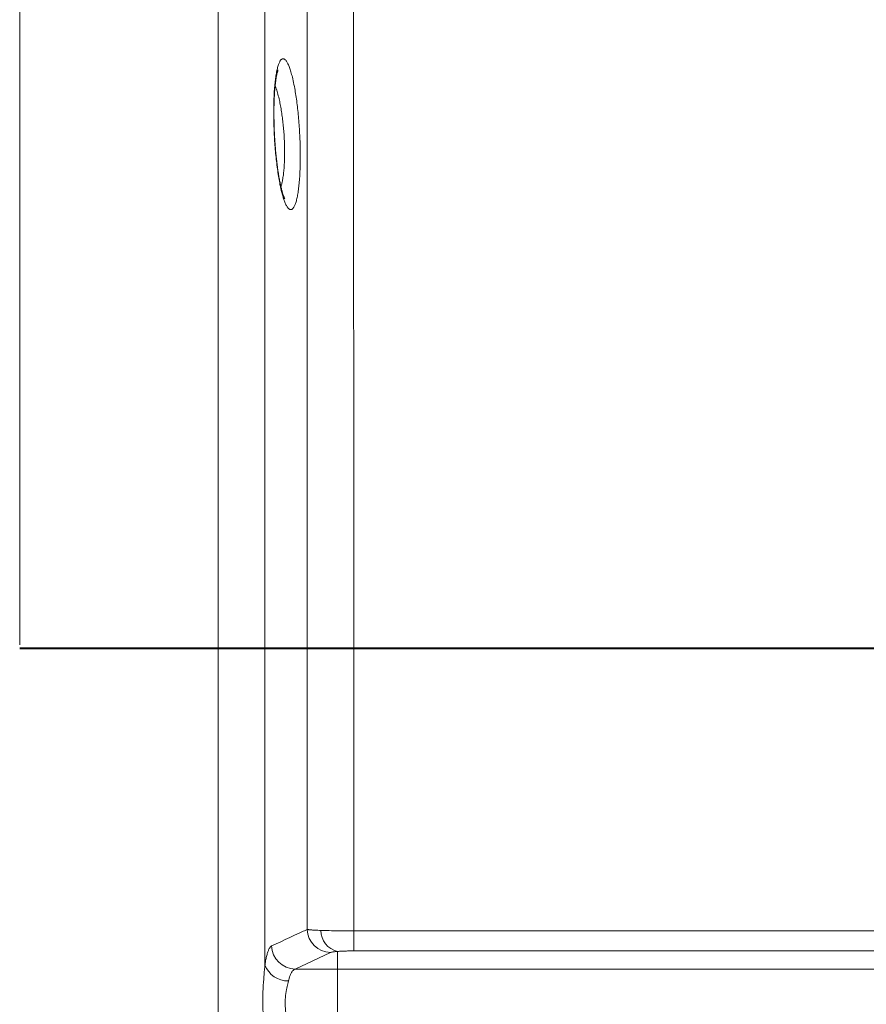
# Model space of a CAD drawing. Extents: x 193 to 943, y 26 to 526.
# Tile 225 of 256: x 408.32 to 413.64, y 108.8 to 115.01. Entities that reach past the tile are written whole.
import ezdxf
from ezdxf.lldxf.tags import DXFTag

# ---------------------------------------------------------------- set-up
doc = ezdxf.new("R2010")
doc.units = 0
doc.layers.get('0').update_dxf_attribs({"lineweight": 25})
doc.layers.add('KG4_HLS_S_____ZEICHNEN_LEER', color=7, linetype='Punkte_Nova', lineweight=40, true_color=0xadadad)
doc.layers.add('KG4_HLS_SYA', color=7, linetype='Continuous', lineweight=25)
tags = doc.linetypes.add('Punkte_Nova', pattern=[4.8, 0.4, 0.2, -4, 0.2]).pattern_tags.tags
tags[10:11] = [DXFTag(74, 4), DXFTag(75, 0), DXFTag(340, '0'), DXFTag(46, 0.0), DXFTag(50, 0.0), DXFTag(44, 0.0), DXFTag(45, 0.0)]
tags[8:9] = [DXFTag(74, 4), DXFTag(75, 0), DXFTag(340, '0'), DXFTag(46, 0.0), DXFTag(50, 0.0), DXFTag(44, 0.0), DXFTag(45, 0.0)]
tags[6:7] = [DXFTag(74, 4), DXFTag(75, 0), DXFTag(340, '0'), DXFTag(46, 0.0), DXFTag(50, 0.0), DXFTag(44, 0.0), DXFTag(45, 0.0)]
tags[4:5] = [DXFTag(74, 4), DXFTag(75, 0), DXFTag(340, '0'), DXFTag(46, 0.0), DXFTag(50, 0.0), DXFTag(44, 0.0), DXFTag(45, 0.0)]

# ---------------------------------------------------------------- blocks, each defined once
blk = doc.blocks.new('Spline-A069HVPK7N', base_point=(409.9163, 113.8769))
at = {"color": 0, "lineweight": -2}
for p, q in [((409.9388, 114.6778), (409.9381, 114.6756)), ((409.9393, 114.6797), (409.9388, 114.6778)), ((409.9399, 114.6814), (409.9393, 114.6797)), ((409.9404, 114.6829), (409.9399, 114.6814)), ((409.9408, 114.6843), (409.9404, 114.6829)), ((409.9412, 114.6855), (409.9408, 114.6843)), ((409.9416, 114.6864), (409.9412, 114.6855)), ((409.9418, 114.6869), (409.9416, 114.6864)), ((409.942, 114.6874), (409.9418, 114.6869)), ((409.9421, 114.6877), (409.942, 114.6874)), ((409.9422, 114.688), (409.9421, 114.6877)), ((409.9423, 114.6882), (409.9422, 114.688)), ((409.9424, 114.6883), (409.9423, 114.6882)), ((409.9272, 114.6177), (409.9265, 114.6122)), ((409.9279, 114.6231), (409.9272, 114.6177)), ((409.9287, 114.6284), (409.9279, 114.6231)), ((409.9295, 114.6335), (409.9287, 114.6284)), ((409.9302, 114.6384), (409.9295, 114.6335)), ((409.931, 114.6427), (409.9302, 114.6384)), ((409.9317, 114.647), (409.931, 114.6427)), ((409.9325, 114.651), (409.9317, 114.647)), ((409.9333, 114.6549), (409.9325, 114.651)), ((409.934, 114.6586), (409.9333, 114.6549)), ((409.9348, 114.6621), (409.934, 114.6586)), ((409.9355, 114.6651), (409.9348, 114.6621)), ((409.9361, 114.6679), (409.9355, 114.6651)), ((409.9368, 114.6706), (409.9361, 114.6679)), ((409.9375, 114.6732), (409.9368, 114.6706)), ((409.9381, 114.6756), (409.9375, 114.6732)), ((409.9208, 114.5538), (409.9203, 114.5464)), ((409.9213, 114.5611), (409.9208, 114.5538)), ((409.9219, 114.5683), (409.9213, 114.5611)), ((409.9225, 114.575), (409.9219, 114.5683)), ((409.9231, 114.5816), (409.9225, 114.575)), ((409.9237, 114.588), (409.9231, 114.5816)), ((409.9244, 114.5943), (409.9237, 114.588)), ((409.9251, 114.6004), (409.9244, 114.5943)), ((409.9258, 114.6064), (409.9251, 114.6004)), ((409.9265, 114.6122), (409.9258, 114.6064)), ((409.9178, 114.4989), (409.9175, 114.4906)), ((409.9181, 114.5072), (409.9178, 114.4989)), ((409.9185, 114.5154), (409.9181, 114.5072)), ((409.9189, 114.5234), (409.9185, 114.5154)), ((409.9193, 114.5312), (409.9189, 114.5234)), ((409.9198, 114.5389), (409.9193, 114.5312)), ((409.9203, 114.5464), (409.9198, 114.5389)), ((409.9164, 114.4381), (409.9163, 114.4291)), ((409.9163, 114.4291), (409.9163, 114.42)), ((409.9165, 114.4471), (409.9164, 114.4381)), ((409.9166, 114.456), (409.9165, 114.4471)), ((409.9168, 114.4648), (409.9166, 114.456)), ((409.917, 114.4735), (409.9168, 114.4648)), ((409.9172, 114.4821), (409.917, 114.4735)), ((409.9175, 114.4906), (409.9172, 114.4821)), ((409.9163, 114.42), (409.9163, 114.4107)), ((409.9163, 114.4107), (409.9163, 114.4013)), ((409.9163, 114.4013), (409.9164, 114.3919)), ((409.9164, 114.3919), (409.9165, 114.3825)), ((409.9165, 114.3825), (409.9167, 114.373)), ((409.9167, 114.373), (409.9168, 114.3634)), ((409.9168, 114.3634), (409.9171, 114.3538)), ((409.9171, 114.3538), (409.9173, 114.3442)), ((409.9173, 114.3442), (409.9176, 114.3345)), ((409.9176, 114.3345), (409.9179, 114.3248)), ((409.9179, 114.3248), (409.9183, 114.3151)), ((409.9183, 114.3151), (409.9187, 114.3054)), ((409.9187, 114.3054), (409.9191, 114.2956)), ((409.9191, 114.2956), (409.9196, 114.2858)), ((409.9196, 114.2858), (409.9201, 114.276)), ((409.9201, 114.276), (409.9206, 114.2663)), ((409.9206, 114.2663), (409.9212, 114.2565)), ((409.9212, 114.2565), (409.9218, 114.2467)), ((409.9218, 114.2467), (409.9225, 114.237)), ((409.9225, 114.237), (409.9231, 114.2274)), ((409.9231, 114.2274), (409.9238, 114.2177)), ((409.9238, 114.2177), (409.9246, 114.2081)), ((409.9246, 114.2081), (409.9253, 114.1986)), ((409.9253, 114.1986), (409.9261, 114.1891)), ((409.9261, 114.1891), (409.927, 114.1796)), ((409.927, 114.1796), (409.9278, 114.1701)), ((409.9278, 114.1701), (409.9287, 114.1607)), ((409.9287, 114.1607), (409.9297, 114.1514)), ((409.9297, 114.1514), (409.9306, 114.1422)), ((409.9306, 114.1422), (409.9316, 114.133)), ((409.9316, 114.133), (409.9326, 114.1239)), ((409.9326, 114.1239), (409.9336, 114.1148)), ((409.9336, 114.1148), (409.9347, 114.1059)), ((409.9347, 114.1059), (409.9358, 114.097)), ((409.9358, 114.097), (409.9369, 114.0883)), ((409.9369, 114.0883), (409.9381, 114.0796)), ((409.9381, 114.0796), (409.9392, 114.0711)), ((409.9392, 114.0711), (409.9404, 114.0627)), ((409.9404, 114.0627), (409.9416, 114.0545)), ((409.9416, 114.0545), (409.9428, 114.0463)), ((409.9428, 114.0463), (409.9441, 114.0383)), ((409.9441, 114.0383), (409.9454, 114.0304)), ((409.9454, 114.0304), (409.9467, 114.0226)), ((409.9467, 114.0226), (409.948, 114.0149)), ((409.948, 114.0149), (409.9493, 114.0073)), ((409.9493, 114.0073), (409.9506, 113.9999)), ((409.9506, 113.9999), (409.952, 113.9927)), ((409.952, 113.9927), (409.9534, 113.9856)), ((409.9534, 113.9856), (409.9538, 113.9836)), ((409.9538, 113.9836), (409.9542, 113.9816)), ((409.9542, 113.9816), (409.9546, 113.9795)), ((409.9546, 113.9795), (409.955, 113.9776)), ((409.955, 113.9776), (409.9554, 113.9756)), ((409.9554, 113.9756), (409.9558, 113.9736)), ((409.9558, 113.9736), (409.9566, 113.9701)), ((409.9566, 113.9701), (409.9573, 113.9667)), ((409.9573, 113.9667), (409.958, 113.9633)), ((409.958, 113.9633), (409.9588, 113.96)), ((409.9588, 113.96), (409.9595, 113.9567)), ((409.9595, 113.9567), (409.9603, 113.9534)), ((409.9603, 113.9534), (409.9616, 113.9475)), ((409.9616, 113.9475), (409.963, 113.9418)), ((409.963, 113.9418), (409.9644, 113.9363)), ((409.9644, 113.9363), (409.9658, 113.931)), ((409.9658, 113.931), (409.9672, 113.9258)), ((409.9672, 113.9258), (409.9686, 113.9209)), ((409.9686, 113.9209), (409.9698, 113.9168)), ((409.9698, 113.9168), (409.9709, 113.9129)), ((409.9709, 113.9129), (409.9721, 113.9091)), ((409.9721, 113.9091), (409.9732, 113.9056)), ((409.9732, 113.9056), (409.9743, 113.9022)), ((409.9743, 113.9022), (409.9754, 113.8989)), ((409.9754, 113.8989), (409.9764, 113.8961)), ((409.9764, 113.8961), (409.9774, 113.8935)), ((409.9774, 113.8935), (409.9783, 113.891)), ((409.9783, 113.891), (409.9792, 113.8886)), ((409.9792, 113.8886), (409.9801, 113.8865)), ((409.9801, 113.8865), (409.981, 113.8845)), ((409.981, 113.8845), (409.9817, 113.8828)), ((409.9817, 113.8828), (409.9824, 113.8813)), ((409.9824, 113.8813), (409.983, 113.88)), ((409.983, 113.88), (409.9836, 113.8788)), ((409.9836, 113.8788), (409.984, 113.878)), ((409.984, 113.878), (409.9843, 113.8774)), ((409.9843, 113.8774), (409.9845, 113.8771)), ((409.9845, 113.8771), (409.9845, 113.877)), ((409.9845, 113.877), (409.9846, 113.8769)), ((409.9846, 113.8769), (409.9846, 113.8769)), ((409.9846, 113.8769), (409.9846, 113.8769)), ((409.9846, 113.8769), (409.9846, 113.8769)), ((409.9846, 113.8769), (409.9846, 113.8769)), ((409.9846, 113.8769), (409.9846, 113.8769)), ((409.9846, 113.8769), (409.9846, 113.8769)), ((409.9846, 113.8769), (409.9846, 113.8769)), ((409.9846, 113.8769), (409.9846, 113.8769)), ((409.9846, 113.8769), (409.9846, 113.8769)), ((409.9846, 113.8769), (409.9846, 113.8769)), ((409.9846, 113.8769), (409.9846, 113.8769)), ((409.9846, 113.8769), (409.9846, 113.8769)), ((409.9846, 113.8769), (409.9846, 113.8769)), ((409.9846, 113.8769), (409.9846, 113.8769)), ((409.9846, 113.8769), (409.9846, 113.8769))]:
    blk.add_line(p, q, dxfattribs=at)
blk = doc.blocks.new('Spline-A069HYJS7N', base_point=(409.8462, 108.583))
at = {"color": 0, "lineweight": -2}
for p, q in [((409.8585, 109.0362), (409.8571, 109.0215)), ((409.8599, 109.0509), (409.8585, 109.0362)), ((409.8531, 108.9766), (409.8518, 108.9612)), ((409.8543, 108.9918), (409.8531, 108.9766)), ((409.8557, 109.0067), (409.8543, 108.9918)), ((409.8571, 109.0215), (409.8557, 109.0067)), ((409.8492, 108.9218), (409.8481, 108.9015)), ((409.8504, 108.9417), (409.8492, 108.9218)), ((409.8518, 108.9612), (409.8504, 108.9417)), ((409.8466, 108.8603), (409.8463, 108.8394)), ((409.8472, 108.881), (409.8466, 108.8603)), ((409.8481, 108.9015), (409.8472, 108.881)), ((409.8463, 108.8394), (409.8462, 108.8173)), ((409.8462, 108.8173), (409.8465, 108.7952)), ((409.8465, 108.7952), (409.847, 108.7729)), ((409.847, 108.7729), (409.8478, 108.7507)), ((409.8478, 108.7507), (409.8489, 108.7285)), ((409.8489, 108.7285), (409.8502, 108.7063)), ((409.8502, 108.7063), (409.8509, 108.6959)), ((409.8509, 108.6959), (409.8516, 108.6855)), ((409.8516, 108.6855), (409.8524, 108.6752)), ((409.8524, 108.6752), (409.8531, 108.6649)), ((409.8531, 108.6649), (409.854, 108.6546)), ((409.854, 108.6546), (409.8548, 108.6444)), ((409.8548, 108.6444), (409.8556, 108.634)), ((409.8556, 108.634), (409.8565, 108.6238)), ((409.8565, 108.6238), (409.8573, 108.6135)), ((409.8573, 108.6135), (409.8582, 108.6033)), ((409.8582, 108.6033), (409.8591, 108.5931)), ((409.8591, 108.5931), (409.8599, 108.583))]:
    blk.add_line(p, q, dxfattribs=at)
blk = doc.blocks.new('Spline-A069HYMA7N', base_point=(409.9871, 108.6575))
at = {"color": 0, "lineweight": -2}
for p, q in [((409.9974, 108.9052), (409.9993, 108.9146)), ((409.9993, 108.9146), (410.0014, 108.9237)), ((410.0014, 108.9237), (410.0034, 108.9326)), ((410.0034, 108.9326), (410.0055, 108.9414)), ((410.0055, 108.9414), (410.0076, 108.9502)), ((409.9886, 108.8464), (409.9899, 108.8592)), ((409.9899, 108.8592), (409.9916, 108.8718)), ((409.9916, 108.8718), (409.9934, 108.8839)), ((409.9934, 108.8839), (409.9955, 108.8956)), ((409.9955, 108.8956), (409.9974, 108.9052)), ((409.9871, 108.8061), (409.9872, 108.8201)), ((409.9875, 108.792), (409.9871, 108.8061)), ((409.9872, 108.8201), (409.9877, 108.8333)), ((409.9884, 108.7779), (409.9875, 108.792)), ((409.9877, 108.8333), (409.9886, 108.8464)), ((409.9896, 108.7639), (409.9884, 108.7779)), ((409.9912, 108.75), (409.9896, 108.7639)), ((409.993, 108.7363), (409.9912, 108.75)), ((409.9951, 108.7228), (409.993, 108.7363)), ((409.9974, 108.7095), (409.9951, 108.7228)), ((409.9998, 108.6963), (409.9974, 108.7095)), ((410.0024, 108.6833), (409.9998, 108.6963)), ((410.005, 108.6704), (410.0024, 108.6833)), ((410.0076, 108.6575), (410.005, 108.6704))]:
    blk.add_line(p, q, dxfattribs=at)
blk = doc.blocks.new('Kreis-A069HYMC7N', base_point=(409.8599, 108.9501))
at = {"color": 0, "lineweight": -2}
blk.add_ellipse((410.005, 109.1049), major_axis=(-0.1451, -0.054), ratio=1, start_param=0, end_param=1.231426, dxfattribs=at)
blk = doc.blocks.new('Spline-A069HYSO7N', base_point=(410.1252, 109.2749))
at = {"color": 0, "lineweight": -2}
for p, q in [((410.1252, 115.2558), (410.1252, 115.1617)), ((410.1252, 115.1617), (410.1252, 115.0675)), ((410.1252, 115.0675), (410.1252, 114.9734)), ((410.1252, 114.9734), (410.1252, 114.8791)), ((410.1252, 114.8791), (410.1252, 114.7848)), ((410.1252, 114.7848), (410.1252, 114.6904)), ((410.1252, 114.6904), (410.1252, 114.5959)), ((410.1252, 114.5959), (410.1252, 114.5013)), ((410.1252, 114.5013), (410.1252, 114.4066)), ((410.1252, 114.4066), (410.1252, 114.3118)), ((410.1252, 114.3118), (410.1252, 114.2169)), ((410.1252, 114.2169), (410.1252, 114.122)), ((410.1252, 114.122), (410.1252, 114.0268)), ((410.1252, 114.0268), (410.1252, 113.9316)), ((410.1252, 113.9316), (410.1252, 113.8363)), ((410.1252, 113.8363), (410.1252, 113.741)), ((410.1252, 113.741), (410.1252, 113.6455)), ((410.1252, 113.6455), (410.1252, 113.55)), ((410.1252, 113.55), (410.1252, 113.4544)), ((410.1252, 113.4544), (410.1252, 113.3588)), ((410.1252, 113.3588), (410.1252, 113.263)), ((410.1252, 113.263), (410.1252, 113.1672)), ((410.1252, 113.1672), (410.1252, 113.0713)), ((410.1252, 113.0713), (410.1252, 112.9754)), ((410.1252, 112.9754), (410.1252, 112.8232)), ((410.1252, 112.8232), (410.1252, 112.6708)), ((410.1252, 112.6708), (410.1252, 112.5183)), ((410.1252, 112.5183), (410.1252, 112.3655)), ((410.1252, 112.3655), (410.1252, 112.2127)), ((410.1252, 112.2127), (410.1252, 112.0596)), ((410.1252, 112.0596), (410.1252, 111.9064)), ((410.1252, 111.9064), (410.1252, 111.753)), ((410.1252, 111.753), (410.1252, 111.5995)), ((410.1252, 111.5995), (410.1252, 111.4459)), ((410.1252, 111.4459), (410.1252, 111.292)), ((410.1252, 111.292), (410.1252, 111.1381)), ((410.1252, 111.1381), (410.1252, 110.9836)), ((410.1252, 110.9836), (410.1252, 110.8289)), ((410.1252, 110.8289), (410.1252, 110.6741)), ((410.1252, 110.6741), (410.1252, 110.5191)), ((410.1252, 110.5191), (410.1252, 110.364)), ((410.1252, 110.364), (410.1252, 110.2088)), ((410.1252, 110.2088), (410.1252, 110.0534)), ((410.1252, 110.0534), (410.1252, 109.8978)), ((410.1252, 109.8978), (410.1252, 109.7422)), ((410.1252, 109.7422), (410.1252, 109.5865)), ((410.1252, 109.5865), (410.1252, 109.4307)), ((410.1252, 109.4307), (410.1252, 109.2749))]:
    blk.add_line(p, q, dxfattribs=at)
blk = doc.blocks.new('Spline-A069HYSQ7N', base_point=(409.8599, 109.0509))
at = {"color": 0, "lineweight": -2}
for p, q in [((409.8882, 109.1572), (409.8864, 109.1539)), ((409.8901, 109.16), (409.8882, 109.1572)), ((409.8919, 109.1624), (409.8901, 109.16)), ((409.8938, 109.1645), (409.8919, 109.1624)), ((409.8957, 109.1663), (409.8938, 109.1645)), ((409.8975, 109.168), (409.8957, 109.1663)), ((409.8994, 109.1695), (409.8975, 109.168)), ((409.9013, 109.1709), (409.8994, 109.1695)), ((409.8684, 109.0986), (409.867, 109.0918)), ((409.8699, 109.1051), (409.8684, 109.0986)), ((409.8714, 109.1112), (409.8699, 109.1051)), ((409.8729, 109.117), (409.8714, 109.1112)), ((409.8745, 109.1225), (409.8729, 109.117)), ((409.8761, 109.1278), (409.8745, 109.1225)), ((409.8777, 109.1328), (409.8761, 109.1278)), ((409.8793, 109.1375), (409.8777, 109.1328)), ((409.8811, 109.1421), (409.8793, 109.1375)), ((409.8828, 109.1464), (409.8811, 109.1421)), ((409.8846, 109.1503), (409.8828, 109.1464)), ((409.8864, 109.1539), (409.8846, 109.1503)), ((409.8602, 109.0527), (409.8599, 109.0509)), ((409.8605, 109.0546), (409.8602, 109.0527)), ((409.8607, 109.0564), (409.8605, 109.0546)), ((409.861, 109.0582), (409.8607, 109.0564)), ((409.8613, 109.06), (409.861, 109.0582)), ((409.8616, 109.0618), (409.8613, 109.06)), ((409.8628, 109.0697), (409.8616, 109.0618)), ((409.8642, 109.0774), (409.8628, 109.0697)), ((409.8655, 109.0847), (409.8642, 109.0774)), ((409.867, 109.0918), (409.8655, 109.0847))]:
    blk.add_line(p, q, dxfattribs=at)
blk = doc.blocks.new('Spline-A069HYSS7N', base_point=(409.9013, 109.1709))
at = {"color": 0, "lineweight": -2}
for p, q in [((410.0168, 109.2245), (409.9879, 109.2111)), ((410.0457, 109.238), (410.0168, 109.2245)), ((410.0745, 109.2514), (410.0457, 109.238)), ((410.083, 109.2553), (410.0745, 109.2514)), ((410.0914, 109.2592), (410.083, 109.2553)), ((410.0999, 109.2631), (410.0914, 109.2592)), ((410.1083, 109.2671), (410.0999, 109.2631)), ((410.1168, 109.271), (410.1083, 109.2671)), ((410.1252, 109.2749), (410.1168, 109.271)), ((409.9302, 109.1843), (409.9013, 109.1709)), ((409.9591, 109.1977), (409.9302, 109.1843)), ((409.9879, 109.2111), (409.9591, 109.1977))]:
    blk.add_line(p, q, dxfattribs=at)
blk = doc.blocks.new('Spline-A069HYSU7N', base_point=(409.9147, 113.8088))
at = {"color": 0, "lineweight": -2}
for p, q in [((409.9524, 114.7402), (409.9504, 114.7362)), ((409.9544, 114.7438), (409.9524, 114.7402)), ((409.9565, 114.747), (409.9544, 114.7438)), ((409.9585, 114.7499), (409.9565, 114.747)), ((409.9607, 114.7524), (409.9585, 114.7499)), ((409.9628, 114.7545), (409.9607, 114.7524)), ((409.9639, 114.7554), (409.9628, 114.7545)), ((409.965, 114.7562), (409.9639, 114.7554)), ((409.9661, 114.7569), (409.965, 114.7562)), ((409.9672, 114.7575), (409.9661, 114.7569)), ((409.9683, 114.758), (409.9672, 114.7575)), ((409.9694, 114.7585), (409.9683, 114.758)), ((409.9705, 114.7588), (409.9694, 114.7585)), ((409.9717, 114.759), (409.9705, 114.7588)), ((409.9728, 114.7592), (409.9717, 114.759)), ((409.9739, 114.7592), (409.9728, 114.7592)), ((409.9751, 114.7591), (409.9739, 114.7592)), ((409.9762, 114.759), (409.9751, 114.7591)), ((409.9774, 114.7587), (409.9762, 114.759)), ((409.9785, 114.7584), (409.9774, 114.7587)), ((409.9809, 114.7573), (409.9785, 114.7584)), ((409.9832, 114.756), (409.9809, 114.7573)), ((409.9855, 114.7542), (409.9832, 114.756)), ((409.9879, 114.752), (409.9855, 114.7542)), ((409.9903, 114.7495), (409.9879, 114.752)), ((409.9926, 114.7466), (409.9903, 114.7495)), ((409.995, 114.7433), (409.9926, 114.7466)), ((409.9974, 114.7397), (409.995, 114.7433)), ((409.9998, 114.7357), (409.9974, 114.7397)), ((409.9346, 114.6843), (409.9331, 114.6768)), ((409.9362, 114.6914), (409.9346, 114.6843)), ((409.9378, 114.6982), (409.9362, 114.6914)), ((409.9395, 114.7047), (409.9378, 114.6982)), ((409.9412, 114.7108), (409.9395, 114.7047)), ((409.943, 114.7166), (409.9412, 114.7108)), ((409.9448, 114.7221), (409.943, 114.7166)), ((409.9466, 114.7271), (409.9448, 114.7221)), ((409.9485, 114.7319), (409.9466, 114.7271)), ((409.9504, 114.7362), (409.9485, 114.7319)), ((410.0022, 114.7313), (409.9998, 114.7357)), ((410.0046, 114.7265), (410.0022, 114.7313)), ((410.0069, 114.7214), (410.0046, 114.7265)), ((410.0093, 114.7159), (410.0069, 114.7214)), ((410.0117, 114.7101), (410.0093, 114.7159)), ((410.014, 114.7039), (410.0117, 114.7101)), ((410.0164, 114.6974), (410.014, 114.7039)), ((410.0187, 114.6906), (410.0164, 114.6974)), ((410.021, 114.6834), (410.0187, 114.6906)), ((410.0233, 114.6759), (410.021, 114.6834)), ((409.9241, 114.6164), (409.9231, 114.6067)), ((409.9252, 114.6259), (409.9241, 114.6164)), ((409.9264, 114.6351), (409.9252, 114.6259)), ((409.9276, 114.644), (409.9264, 114.6351)), ((409.9289, 114.6526), (409.9276, 114.644)), ((409.9302, 114.6609), (409.9289, 114.6526)), ((409.9317, 114.669), (409.9302, 114.6609)), ((409.9331, 114.6768), (409.9317, 114.669)), ((410.0256, 114.6681), (410.0233, 114.6759)), ((410.0278, 114.6599), (410.0256, 114.6681)), ((410.0301, 114.6515), (410.0278, 114.6599)), ((410.0323, 114.6428), (410.0301, 114.6515)), ((410.0349, 114.632), (410.0323, 114.6428)), ((410.0374, 114.6208), (410.0349, 114.632)), ((410.0399, 114.6092), (410.0374, 114.6208)), ((409.9187, 114.5543), (409.918, 114.5431)), ((409.9195, 114.5653), (409.9187, 114.5543)), ((409.9203, 114.576), (409.9195, 114.5653)), ((409.9212, 114.5865), (409.9203, 114.576)), ((409.9221, 114.5967), (409.9212, 114.5865)), ((409.9231, 114.6067), (409.9221, 114.5967)), ((410.0424, 114.5972), (410.0399, 114.6092)), ((410.0448, 114.5848), (410.0424, 114.5972)), ((410.0472, 114.5721), (410.0448, 114.5848)), ((410.049, 114.5616), (410.0472, 114.5721)), ((410.0509, 114.5508), (410.049, 114.5616)), ((409.916, 114.4971), (409.9156, 114.4852)), ((409.9164, 114.5089), (409.916, 114.4971)), ((409.9169, 114.5205), (409.9164, 114.5089)), ((409.9174, 114.5319), (409.9169, 114.5205)), ((409.918, 114.5431), (409.9174, 114.5319)), ((410.0527, 114.5398), (410.0509, 114.5508)), ((410.0544, 114.5286), (410.0527, 114.5398)), ((410.0561, 114.5172), (410.0544, 114.5286)), ((410.0578, 114.5057), (410.0561, 114.5172)), ((410.0594, 114.494), (410.0578, 114.5057)), ((410.061, 114.4821), (410.0594, 114.494)), ((409.9148, 114.4359), (409.9147, 114.4232)), ((409.9149, 114.4484), (409.9148, 114.4359)), ((409.9151, 114.4608), (409.9149, 114.4484)), ((409.9153, 114.473), (409.9151, 114.4608)), ((409.9156, 114.4852), (409.9153, 114.473)), ((410.0625, 114.47), (410.061, 114.4821)), ((410.064, 114.4578), (410.0625, 114.47)), ((410.0654, 114.4455), (410.064, 114.4578)), ((410.0668, 114.433), (410.0654, 114.4455)), ((410.0681, 114.4205), (410.0668, 114.433)), ((409.9147, 114.4232), (409.9148, 114.4105)), ((409.9148, 114.4105), (409.9149, 114.3976)), ((409.9149, 114.3976), (409.915, 114.3848)), ((409.915, 114.3848), (409.9152, 114.3719)), ((409.9152, 114.3719), (409.9155, 114.3589)), ((410.0694, 114.4079), (410.0681, 114.4205)), ((410.0706, 114.3952), (410.0694, 114.4079)), ((410.0718, 114.3824), (410.0706, 114.3952)), ((410.0729, 114.3696), (410.0718, 114.3824)), ((410.0739, 114.3566), (410.0729, 114.3696)), ((409.9155, 114.3589), (409.9158, 114.3459)), ((409.9158, 114.3459), (409.9163, 114.3328)), ((409.9163, 114.3328), (409.9167, 114.3197)), ((409.9167, 114.3197), (409.9172, 114.3065)), ((409.9172, 114.3065), (409.9178, 114.2934)), ((410.0749, 114.3436), (410.0739, 114.3566)), ((410.0758, 114.3306), (410.0749, 114.3436)), ((410.0767, 114.3175), (410.0758, 114.3306)), ((410.0775, 114.3044), (410.0767, 114.3175)), ((409.9178, 114.2934), (409.9185, 114.2802)), ((409.9185, 114.2802), (409.9192, 114.2671)), ((409.9192, 114.2671), (409.92, 114.2539)), ((409.92, 114.2539), (409.9208, 114.2408)), ((410.0782, 114.2913), (410.0775, 114.3044)), ((410.0789, 114.2781), (410.0782, 114.2913)), ((410.0795, 114.265), (410.0789, 114.2781)), ((410.0801, 114.2518), (410.0795, 114.265)), ((410.0806, 114.2387), (410.0801, 114.2518)), ((409.9208, 114.2408), (409.9217, 114.2278)), ((409.9217, 114.2278), (409.9226, 114.2147)), ((409.9226, 114.2147), (409.9236, 114.2017)), ((409.9236, 114.2017), (409.9247, 114.1888)), ((409.9247, 114.1888), (409.9258, 114.176)), ((410.081, 114.2256), (410.0806, 114.2387)), ((410.0814, 114.2125), (410.081, 114.2256)), ((410.0817, 114.1995), (410.0814, 114.2125)), ((410.0819, 114.1866), (410.0817, 114.1995)), ((410.0821, 114.1737), (410.0819, 114.1866)), ((409.9258, 114.176), (409.927, 114.1632)), ((409.927, 114.1632), (409.9282, 114.1506)), ((409.9282, 114.1506), (409.9295, 114.138)), ((409.9295, 114.138), (409.9308, 114.1256)), ((409.9308, 114.1256), (409.9322, 114.1133)), ((410.082, 114.1107), (410.0821, 114.1231)), ((410.0822, 114.1609), (410.0821, 114.1737)), ((410.0821, 114.1231), (410.0822, 114.1356)), ((410.0822, 114.1482), (410.0822, 114.1609)), ((410.0822, 114.1356), (410.0822, 114.1482)), ((409.9322, 114.1133), (409.9336, 114.1011)), ((409.9336, 114.1011), (409.9351, 114.0891)), ((409.9351, 114.0891), (409.9367, 114.0771)), ((409.9367, 114.0771), (409.9382, 114.0653)), ((409.9382, 114.0653), (409.9399, 114.0537)), ((410.0802, 114.0505), (410.0807, 114.0622)), ((410.0807, 114.0622), (410.0811, 114.0741)), ((410.0811, 114.0741), (410.0815, 114.0861)), ((410.0815, 114.0861), (410.0818, 114.0983)), ((410.0818, 114.0983), (410.082, 114.1107)), ((409.9399, 114.0537), (409.9416, 114.0422)), ((409.9416, 114.0422), (409.9433, 114.0309)), ((409.9433, 114.0309), (409.945, 114.0198)), ((409.945, 114.0198), (409.9468, 114.0089)), ((409.9468, 114.0089), (409.9487, 113.9983)), ((409.9487, 113.9983), (409.9506, 113.9878)), ((410.076, 113.9845), (410.0768, 113.995)), ((410.0768, 113.995), (410.0776, 114.0056)), ((410.0776, 114.0056), (410.0784, 114.0166)), ((410.0784, 114.0166), (410.079, 114.0277)), ((410.079, 114.0277), (410.0797, 114.039)), ((410.0797, 114.039), (410.0802, 114.0505)), ((409.9506, 113.9878), (409.9525, 113.9776)), ((409.9525, 113.9776), (409.9544, 113.9677)), ((409.9544, 113.9677), (409.9564, 113.958)), ((409.9564, 113.958), (409.9572, 113.9545)), ((409.9572, 113.9545), (409.9579, 113.951)), ((409.9579, 113.951), (409.9587, 113.9476)), ((409.9587, 113.9476), (409.9594, 113.9441)), ((409.9594, 113.9441), (409.9602, 113.9407)), ((409.9602, 113.9407), (409.961, 113.9373)), ((409.961, 113.9373), (409.9627, 113.9302)), ((410.0694, 113.9263), (410.0706, 113.9353)), ((410.0706, 113.9353), (410.0718, 113.9446)), ((410.0718, 113.9446), (410.0729, 113.9542)), ((410.0729, 113.9542), (410.074, 113.964)), ((410.074, 113.964), (410.075, 113.9741)), ((410.075, 113.9741), (410.076, 113.9845)), ((409.9627, 113.9302), (409.9644, 113.9231)), ((409.9644, 113.9231), (409.9662, 113.9161)), ((409.9662, 113.9161), (409.968, 113.9092)), ((409.968, 113.9092), (409.9697, 113.9025)), ((409.9697, 113.9025), (409.9715, 113.896)), ((409.9715, 113.896), (409.9734, 113.8898)), ((409.9734, 113.8898), (409.9752, 113.8838)), ((409.9752, 113.8838), (409.977, 113.878)), ((409.977, 113.878), (409.9789, 113.8725)), ((409.9789, 113.8725), (409.9808, 113.8672)), ((410.0574, 113.865), (410.0591, 113.8715)), ((410.0591, 113.8715), (410.0608, 113.8785)), ((410.0608, 113.8785), (410.0623, 113.8857)), ((410.0623, 113.8857), (410.0638, 113.8932)), ((410.0638, 113.8932), (410.0653, 113.901)), ((410.0653, 113.901), (410.0667, 113.9091)), ((410.0667, 113.9091), (410.0681, 113.9176)), ((410.0681, 113.9176), (410.0694, 113.9263)), ((409.9808, 113.8672), (409.9826, 113.8621)), ((409.9826, 113.8621), (409.985, 113.8561)), ((409.985, 113.8561), (409.9873, 113.8504)), ((409.9873, 113.8504), (409.9897, 113.8451)), ((409.9897, 113.8451), (409.992, 113.8401)), ((409.992, 113.8401), (409.9944, 113.8355)), ((409.9944, 113.8355), (409.9968, 113.8312)), ((409.9968, 113.8312), (409.9992, 113.8273)), ((409.9992, 113.8273), (410.0015, 113.8237)), ((410.0015, 113.8237), (410.0039, 113.8205)), ((410.0039, 113.8205), (410.0063, 113.8177)), ((410.0063, 113.8177), (410.0086, 113.8153)), ((410.0086, 113.8153), (410.011, 113.8133)), ((410.011, 113.8133), (410.0134, 113.8116)), ((410.0134, 113.8116), (410.0157, 113.8103)), ((410.0157, 113.8103), (410.0169, 113.8099)), ((410.0169, 113.8099), (410.0181, 113.8095)), ((410.0181, 113.8095), (410.0192, 113.8092)), ((410.0192, 113.8092), (410.0204, 113.809)), ((410.0204, 113.809), (410.0215, 113.8088)), ((410.0215, 113.8088), (410.0227, 113.8088)), ((410.0227, 113.8088), (410.0238, 113.8089)), ((410.0238, 113.8089), (410.025, 113.8091)), ((410.025, 113.8091), (410.0261, 113.8094)), ((410.0261, 113.8094), (410.0272, 113.8098)), ((410.0272, 113.8098), (410.0284, 113.8102)), ((410.0284, 113.8102), (410.0295, 113.8108)), ((410.0295, 113.8108), (410.0306, 113.8114)), ((410.0306, 113.8114), (410.0317, 113.8122)), ((410.0317, 113.8122), (410.0328, 113.813)), ((410.0328, 113.813), (410.0339, 113.814)), ((410.0339, 113.814), (410.036, 113.8162)), ((410.036, 113.8162), (410.0382, 113.8188)), ((410.0382, 113.8188), (410.0403, 113.8217)), ((410.0403, 113.8217), (410.0423, 113.8251)), ((410.0423, 113.8251), (410.0444, 113.8288)), ((410.0444, 113.8288), (410.0463, 113.8329)), ((410.0463, 113.8329), (410.0483, 113.8373)), ((410.0483, 113.8373), (410.0502, 113.8421)), ((410.0502, 113.8421), (410.0521, 113.8473)), ((410.0521, 113.8473), (410.0539, 113.8528)), ((410.0539, 113.8528), (410.0557, 113.8587)), ((410.0557, 113.8587), (410.0574, 113.865))]:
    blk.add_line(p, q, dxfattribs=at)
blk = doc.blocks.new('Spline-A069HYSW7N', base_point=(410.0076, 108.9502))
at = {"color": 0, "lineweight": -2}
for p, q in [((410.0118, 108.9667), (410.0146, 108.9757)), ((410.0146, 108.9757), (410.0175, 108.9841)), ((410.0175, 108.9841), (410.0205, 108.9917)), ((410.0205, 108.9917), (410.0237, 108.9984)), ((410.0237, 108.9984), (410.027, 109.0043)), ((410.027, 109.0043), (410.0305, 109.0093)), ((410.0305, 109.0093), (410.0341, 109.0135)), ((410.0341, 109.0135), (410.0378, 109.017)), ((410.0378, 109.017), (410.0415, 109.02)), ((410.0415, 109.02), (410.0453, 109.0227)), ((410.0453, 109.0227), (410.049, 109.0252)), ((410.0076, 108.9502), (410.0079, 108.9513)), ((410.0079, 108.9513), (410.0082, 108.9525)), ((410.0082, 108.9525), (410.0085, 108.9536)), ((410.0085, 108.9536), (410.0087, 108.9548)), ((410.0087, 108.9548), (410.009, 108.9559)), ((410.009, 108.9559), (410.0093, 108.957)), ((410.0093, 108.957), (410.0118, 108.9667))]:
    blk.add_line(p, q, dxfattribs=at)
blk = doc.blocks.new('Kreis-A069HYSY7N', base_point=(409.9013, 109.0252))
at = {"color": 0, "lineweight": -2}
blk.add_ellipse((410.0523, 109.1763), major_axis=(-0.151, -0.0054), ratio=1, start_param=0, end_param=1.51392, dxfattribs=at)
blk = doc.blocks.new('Spline-A069HYTK7N', base_point=(410.3162, 109.1362))
at = {"color": 0, "lineweight": -2}
for p, q in [((410.3162, 109.1362), (410.3227, 109.1366)), ((410.3227, 109.1366), (410.3292, 109.137)), ((410.3292, 109.137), (410.3359, 109.1374)), ((410.3359, 109.1374), (410.3427, 109.1378)), ((410.3427, 109.1378), (410.3497, 109.1382)), ((410.3497, 109.1382), (410.3569, 109.1385)), ((410.3569, 109.1385), (410.3645, 109.1388)), ((410.3645, 109.1388), (410.3723, 109.139)), ((410.3723, 109.139), (410.3803, 109.1392)), ((410.3803, 109.1392), (410.3885, 109.1394)), ((410.3885, 109.1394), (410.3967, 109.1395)), ((410.3967, 109.1395), (410.405, 109.1396)), ((410.405, 109.1396), (410.4074, 109.1396)), ((410.4074, 109.1396), (410.4098, 109.1396)), ((410.4098, 109.1396), (410.4122, 109.1396)), ((410.4122, 109.1396), (410.4146, 109.1396)), ((410.4146, 109.1396), (410.4169, 109.1396)), ((410.4169, 109.1396), (410.4193, 109.1396))]:
    blk.add_line(p, q, dxfattribs=at)
blk = doc.blocks.new('Spline-A069HYUO7N', base_point=(410.2729, 109.1295))
at = {"color": 0, "lineweight": -2}
for p, q in [((410.2729, 109.1295), (410.2752, 109.1302)), ((410.2752, 109.1302), (410.2776, 109.1308)), ((410.2776, 109.1308), (410.2802, 109.1315)), ((410.2802, 109.1315), (410.2831, 109.1322)), ((410.2831, 109.1322), (410.2864, 109.1328)), ((410.2864, 109.1328), (410.2903, 109.1334)), ((410.2903, 109.1334), (410.294, 109.1339)), ((410.294, 109.1339), (410.298, 109.1344)), ((410.298, 109.1344), (410.3023, 109.1349)), ((410.3023, 109.1349), (410.3068, 109.1353)), ((410.3068, 109.1353), (410.3115, 109.1357)), ((410.3115, 109.1357), (410.3162, 109.1362))]:
    blk.add_line(p, q, dxfattribs=at)
blk = doc.blocks.new('Kreis-A069HYVS7N', base_point=(410.1252, 109.1295))
at = {"color": 0, "lineweight": -2}
blk.add_ellipse((410.2762, 109.2805), major_axis=(-0.1509, -0.0056), ratio=1, start_param=0, end_param=1.512594, dxfattribs=at)
blk = doc.blocks.new('Spline-A069HYZU7N', base_point=(409.924, 113.9534))
at = {"color": 0, "lineweight": -2}
for p, q in [((409.924, 114.5892), (409.9257, 114.5849)), ((409.9257, 114.5849), (409.9273, 114.5805)), ((409.9273, 114.5805), (409.929, 114.576)), ((409.929, 114.576), (409.9306, 114.5715)), ((409.9306, 114.5715), (409.9322, 114.5668)), ((409.9322, 114.5668), (409.9338, 114.562)), ((409.9338, 114.562), (409.9364, 114.5537)), ((409.9364, 114.5537), (409.939, 114.545)), ((409.939, 114.545), (409.9415, 114.5358)), ((409.9415, 114.5358), (409.9439, 114.5263)), ((409.9439, 114.5263), (409.9463, 114.5164)), ((409.9463, 114.5164), (409.9487, 114.5063)), ((409.9487, 114.5063), (409.9506, 114.4979)), ((409.9506, 114.4979), (409.9524, 114.4894)), ((409.9524, 114.4894), (409.9542, 114.4808)), ((409.9542, 114.4808), (409.9559, 114.472)), ((409.9559, 114.472), (409.9576, 114.463)), ((409.9576, 114.463), (409.9593, 114.4539)), ((409.9593, 114.4539), (409.9609, 114.4447)), ((409.9609, 114.4447), (409.9625, 114.4353)), ((409.9625, 114.4353), (409.964, 114.4258)), ((409.964, 114.4258), (409.9655, 114.4161)), ((409.9655, 114.4161), (409.967, 114.4064)), ((409.967, 114.4064), (409.9683, 114.3965)), ((409.9683, 114.3965), (409.9697, 114.3867)), ((409.9697, 114.3867), (409.9709, 114.3767)), ((409.9709, 114.3767), (409.9721, 114.3667)), ((409.9721, 114.3667), (409.9733, 114.3566)), ((409.9733, 114.3566), (409.9744, 114.3465)), ((409.9744, 114.3465), (409.9754, 114.3363)), ((409.9754, 114.3363), (409.9764, 114.326)), ((409.9764, 114.326), (409.9773, 114.3157)), ((409.9773, 114.3157), (409.9782, 114.3054)), ((409.9782, 114.3054), (409.979, 114.295)), ((409.979, 114.295), (409.9797, 114.2847)), ((409.9797, 114.2847), (409.9804, 114.2743)), ((409.9804, 114.2743), (409.9811, 114.2639)), ((409.9811, 114.2639), (409.9816, 114.2535)), ((409.9816, 114.2535), (409.9821, 114.2432)), ((409.9821, 114.2432), (409.9825, 114.2328)), ((409.9825, 114.2328), (409.9829, 114.2225)), ((409.9829, 114.2225), (409.9832, 114.2122)), ((409.9832, 114.2122), (409.9834, 114.202)), ((409.9834, 114.202), (409.9836, 114.1919)), ((409.9836, 114.1919), (409.9837, 114.1818)), ((409.9837, 114.1818), (409.9838, 114.1718)), ((409.983, 114.1228), (409.9826, 114.1133)), ((409.9833, 114.1324), (409.983, 114.1228)), ((409.9835, 114.1421), (409.9833, 114.1324)), ((409.9837, 114.152), (409.9835, 114.1421)), ((409.9838, 114.1718), (409.9837, 114.1618)), ((409.9837, 114.1618), (409.9837, 114.152)), ((409.9791, 114.0592), (409.9783, 114.0508)), ((409.9799, 114.0678), (409.9791, 114.0592)), ((409.9806, 114.0766), (409.9799, 114.0678)), ((409.9812, 114.0856), (409.9806, 114.0766)), ((409.9817, 114.0947), (409.9812, 114.0856)), ((409.9822, 114.1039), (409.9817, 114.0947)), ((409.9826, 114.1133), (409.9822, 114.1039)), ((409.9709, 113.9966), (409.9696, 113.9895)), ((409.9721, 114.0039), (409.9709, 113.9966)), ((409.9733, 114.0112), (409.9721, 114.0039)), ((409.9744, 114.0188), (409.9733, 114.0112)), ((409.9755, 114.0265), (409.9744, 114.0188)), ((409.9765, 114.0345), (409.9755, 114.0265)), ((409.9775, 114.0426), (409.9765, 114.0345)), ((409.9783, 114.0508), (409.9775, 114.0426)), ((409.9606, 113.9543), (409.9603, 113.9534)), ((409.9609, 113.9552), (409.9606, 113.9543)), ((409.9613, 113.9561), (409.9609, 113.9552)), ((409.9616, 113.957), (409.9613, 113.9561)), ((409.9619, 113.958), (409.9616, 113.957)), ((409.9623, 113.9589), (409.9619, 113.958)), ((409.9639, 113.9642), (409.9623, 113.9589)), ((409.9655, 113.9699), (409.9639, 113.9642)), ((409.9669, 113.9761), (409.9655, 113.9699)), ((409.9683, 113.9827), (409.9669, 113.9761)), ((409.9696, 113.9895), (409.9683, 113.9827))]:
    blk.add_line(p, q, dxfattribs=at)
blk = doc.blocks.new('Spline-A069HZ1M7N', base_point=(410.1252, 109.2688))
at = {"color": 0, "lineweight": -2}
for p, q in [((410.1272, 109.2746), (410.1252, 109.2749)), ((410.1292, 109.2743), (410.1272, 109.2746)), ((410.1313, 109.274), (410.1292, 109.2743)), ((410.1336, 109.2737), (410.1313, 109.274)), ((410.136, 109.2734), (410.1336, 109.2737)), ((410.1387, 109.2731), (410.136, 109.2734)), ((410.1416, 109.2728), (410.1387, 109.2731)), ((410.1447, 109.2725), (410.1416, 109.2728)), ((410.1481, 109.2722), (410.1447, 109.2725)), ((410.1518, 109.2719), (410.1481, 109.2722)), ((410.1557, 109.2716), (410.1518, 109.2719)), ((410.1599, 109.2713), (410.1557, 109.2716)), ((410.1675, 109.2709), (410.1599, 109.2713)), ((410.1756, 109.2705), (410.1675, 109.2709)), ((410.1842, 109.27), (410.1756, 109.2705)), ((410.1932, 109.2696), (410.1842, 109.27)), ((410.2024, 109.2692), (410.1932, 109.2696)), ((410.2117, 109.2688), (410.2024, 109.2692))]:
    blk.add_line(p, q, dxfattribs=at)
blk = doc.blocks.new('Kreis-A069HZ1O7N', base_point=(410.2118, 109.1362))
at = {"color": 0, "lineweight": -2}
blk.add_ellipse((410.3495, 109.2698), major_axis=(-0.1377, -0.001), ratio=1, start_param=0, end_param=1.319454, dxfattribs=at)
blk = doc.blocks.new('Spline-A069HZ1W7N', base_point=(410.2118, 109.2656))
at = {"color": 0, "lineweight": -2}
for p, q in [((410.2248, 109.2684), (410.2117, 109.2688)), ((410.2379, 109.268), (410.2248, 109.2684)), ((410.2512, 109.2677), (410.2379, 109.268)), ((410.2648, 109.2673), (410.2512, 109.2677)), ((410.2788, 109.267), (410.2648, 109.2673)), ((410.2933, 109.2667), (410.2788, 109.267)), ((410.3084, 109.2664), (410.2933, 109.2667)), ((410.3241, 109.2662), (410.3084, 109.2664)), ((410.3401, 109.266), (410.3241, 109.2662)), ((410.3564, 109.2658), (410.3401, 109.266)), ((410.373, 109.2657), (410.3564, 109.2658)), ((410.3896, 109.2656), (410.373, 109.2657)), ((410.3943, 109.2656), (410.3896, 109.2656)), ((410.3991, 109.2656), (410.3943, 109.2656)), ((410.4039, 109.2656), (410.3991, 109.2656)), ((410.4086, 109.2656), (410.4039, 109.2656)), ((410.4134, 109.2656), (410.4086, 109.2656)), ((410.4182, 109.2656), (410.4134, 109.2656))]:
    blk.add_line(p, q, dxfattribs=at)
blk = doc.blocks.new('Spline-A069HZ1Y7N', base_point=(410.4179, 109.2656))
at = {"color": 0, "lineweight": -2}
for p, q in [((410.418, 115.0822), (410.4179, 115.1758)), ((410.418, 114.9886), (410.418, 115.0822)), ((410.418, 114.895), (410.418, 114.9886)), ((410.418, 114.8013), (410.418, 114.895)), ((410.418, 114.7075), (410.418, 114.8013)), ((410.418, 114.6137), (410.418, 114.7075)), ((410.418, 114.5197), (410.418, 114.6137)), ((410.418, 114.4257), (410.418, 114.5197)), ((410.418, 114.3315), (410.418, 114.4257)), ((410.418, 114.2373), (410.418, 114.3315)), ((410.418, 114.143), (410.418, 114.2373)), ((410.418, 114.0485), (410.418, 114.143)), ((410.418, 113.9542), (410.418, 114.0485)), ((410.418, 113.8597), (410.418, 113.9542)), ((410.418, 113.7652), (410.418, 113.8597)), ((410.418, 113.6706), (410.418, 113.7652)), ((410.418, 113.5759), (410.418, 113.6706)), ((410.418, 113.4812), (410.418, 113.5759)), ((410.418, 113.3863), (410.418, 113.4812)), ((410.418, 113.2914), (410.418, 113.3863)), ((410.418, 113.1965), (410.418, 113.2914)), ((410.418, 113.1014), (410.418, 113.1965)), ((410.4181, 113.0063), (410.418, 113.1014)), ((410.4181, 112.9111), (410.4181, 113.0063)), ((410.4181, 112.7983), (410.4181, 112.9111)), ((410.4181, 112.6854), (410.4181, 112.7983)), ((410.4181, 112.5725), (410.4181, 112.6854)), ((410.4181, 112.4594), (410.4181, 112.5725)), ((410.4181, 112.3463), (410.4181, 112.4594)), ((410.4181, 112.233), (410.4181, 112.3463)), ((410.4181, 112.1197), (410.4181, 112.233)), ((410.4181, 112.0063), (410.4181, 112.1197)), ((410.4181, 111.8929), (410.4181, 112.0063)), ((410.4181, 111.7793), (410.4181, 111.8929)), ((410.4181, 111.6656), (410.4181, 111.7793)), ((410.4181, 111.5519), (410.4181, 111.6656)), ((410.4181, 111.4572), (410.4181, 111.5519)), ((410.4181, 111.3624), (410.4181, 111.4572)), ((410.4181, 111.2676), (410.4181, 111.3624)), ((410.4181, 111.1727), (410.4181, 111.2676)), ((410.4181, 111.0778), (410.4181, 111.1727)), ((410.4181, 110.9828), (410.4181, 111.0778)), ((410.4181, 110.8877), (410.4181, 110.9828)), ((410.4181, 110.7926), (410.4181, 110.8877)), ((410.4181, 110.6975), (410.4181, 110.7926)), ((410.4181, 110.6023), (410.4181, 110.6975)), ((410.4181, 110.507), (410.4181, 110.6023)), ((410.4181, 110.4117), (410.4181, 110.507)), ((410.4181, 110.3165), (410.4181, 110.4117)), ((410.4181, 110.2212), (410.4181, 110.3165)), ((410.4181, 110.1258), (410.4181, 110.2212)), ((410.4181, 110.0304), (410.4181, 110.1258)), ((410.4181, 109.935), (410.4181, 110.0304)), ((410.4182, 109.8395), (410.4181, 109.935)), ((410.4182, 109.7439), (410.4182, 109.8395)), ((410.4182, 109.6483), (410.4182, 109.7439)), ((410.4182, 109.5527), (410.4182, 109.6483)), ((410.4182, 109.457), (410.4182, 109.5527)), ((410.4182, 109.3613), (410.4182, 109.457)), ((410.4182, 109.2656), (410.4182, 109.3613))]:
    blk.add_line(p, q, dxfattribs=at)
blk = doc.blocks.new('Kreis-A069HZ287N', base_point=(410.4181, 109.1396))
at = {"color": 0, "lineweight": -2}
blk.add_ellipse((414.7013, 109.2418), major_axis=(-4.2831, 0.0238), ratio=1, start_param=0, end_param=0.029407, dxfattribs=at)

msp = doc.modelspace()

# ---------------------------------------------------------------- linework, layer by layer
at = {"layer": 'KG4_HLS_S_____ZEICHNEN_LEER', "lineweight": 9, "ltscale": 0.13}
msp.add_line((408.3162, 123.5197), (408.3162, 111.0667), dxfattribs=at)
at = {"layer": 'KG4_HLS_S_____ZEICHNEN_LEER', "ltscale": 0.4}
msp.add_line((408.3162, 111.0459), (510.3639, 111.0459), dxfattribs=at)
at = {"layer": 'KG4_HLS_SYA', "color": 8, "linetype": 'Continuous', "lineweight": 9, "ltscale": 0.13, "true_color": 0x808080}
for p, q in [((409.5645, 116.0269), (409.5645, 89.9376)), ((409.8599, 109.0509), (409.8599, 115.9456)), ((422.3622, 109.2656), (410.4182, 109.2656)), ((410.049, 109.0252), (410.2729, 109.1295)), ((410.3162, 109.1362), (410.3162, 109.0252)), ((410.4193, 109.1396), (422.4983, 109.1396)), ((410.3162, 109.0252), (410.049, 109.0252)), ((410.3162, 109.0252), (410.3162, 108.5268)), ((423.9362, 109.0252), (410.3162, 109.0252))]:
    msp.add_line(p, q, dxfattribs=at)

# ---------------------------------------------------------------- block references
for name, p in [('Spline-A069HYSO7N', (410.1252, 109.2749)), ('Spline-A069HZ1Y7N', (410.4179, 109.2656)), ('Spline-A069HYSU7N', (409.9147, 113.8088)), ('Spline-A069HVPK7N', (409.9163, 113.8769)), ('Spline-A069HYZU7N', (409.924, 113.9534)), ('Spline-A069HYSS7N', (409.9013, 109.1709)), ('Kreis-A069HYVS7N', (410.1252, 109.1295)), ('Spline-A069HZ1M7N', (410.1252, 109.2688)), ('Kreis-A069HZ1O7N', (410.2118, 109.1362)), ('Spline-A069HZ1W7N', (410.2118, 109.2656)), ('Kreis-A069HZ287N', (410.4181, 109.1396)), ('Spline-A069HYSQ7N', (409.8599, 109.0509)), ('Kreis-A069HYSY7N', (409.9013, 109.0252)), ('Spline-A069HYUO7N', (410.2729, 109.1295)), ('Spline-A069HYTK7N', (410.3162, 109.1362)), ('Spline-A069HYJS7N', (409.8462, 108.583)), ('Kreis-A069HYMC7N', (409.8599, 108.9501)), ('Spline-A069HYSW7N', (410.0076, 108.9502)), ('Spline-A069HYMA7N', (409.9871, 108.6575))]:
    msp.add_blockref(name, p, dxfattribs=at)

doc.saveas('drawing.dxf')
